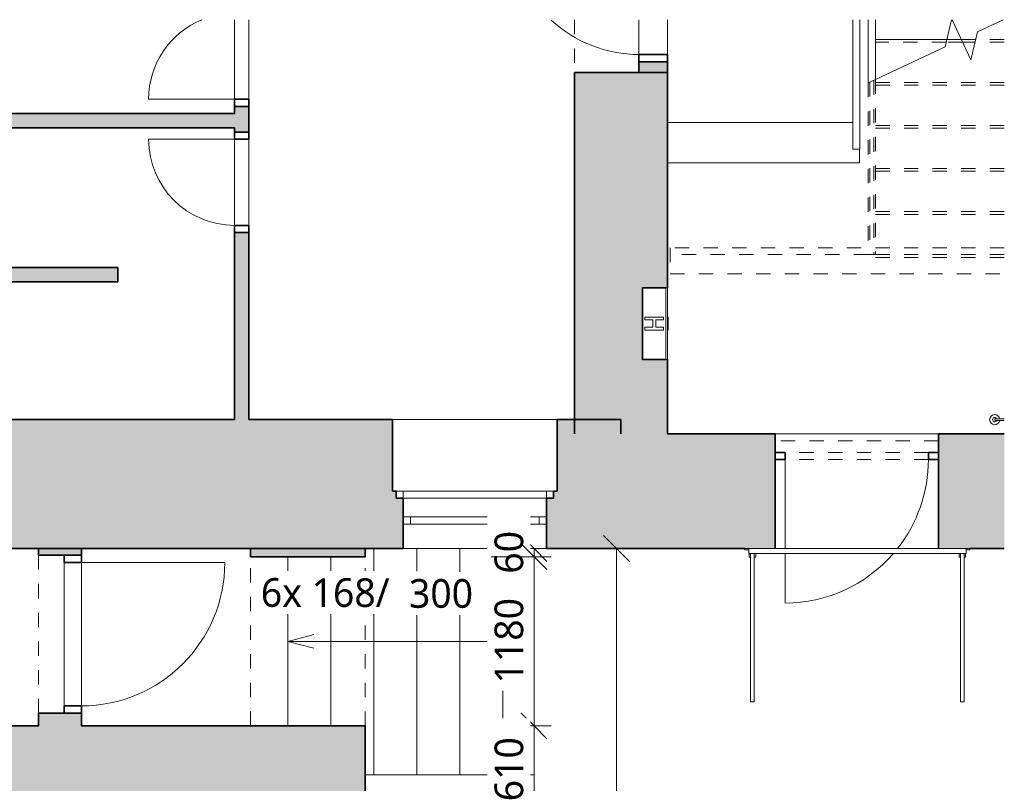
# Model space of a CAD drawing. Header units: metres. Extents: x -2.5 to 41.7, y -3 to 31.6.
# Tile 11 of 23: x 3.7 to 10.6, y 26.2 to 31.6. Entities that reach past the tile are written whole.
import ezdxf

# ---------------------------------------------------------------- set-up
doc = ezdxf.new("R2010")
doc.units = ezdxf.units.M
for name, pattern in [('AV - Cerch_ 1 tecka 2mm', [0.004, 0.002, -0.001, 0, -0.001]), ('AV - Cerch_ 2 tecky 2mm', [0.0038, 0.002, -0.0006, 0, -0.0006, 0, -0.0006]), ('AV - Cerch_ 2 tecky 4mm', [0.008, 0.004, -0.0015, 0, -0.001, 0, -0.0015]), ('Čerch_ 2 teč 2mm', [0.0038, 0.002, -0.0006, 0, -0.0006, 0, -0.0006])]:
    doc.linetypes.add(name, pattern=pattern)
doc.layers.add('AV-KOTY', color=5, linetype='Continuous', lineweight=13, true_color=0x0000ff)
for name, color, linetype, lineweight in [('AV-KOTY-100', 7, 'Continuous', 5), ('AV-SRAFY', 7, 'Continuous', 35), ('AV-STAVBA', 7, 'Continuous', 18), ('AV-TEXTY', 7, 'Continuous', 5), ('AV-VYBAVENI', 7, 'Continuous', 18)]:
    doc.layers.add(name, color=color, linetype=linetype, lineweight=lineweight)
doc.styles.add('Trebuchet MS', font='trebuc.ttf', dxfattribs={"height": 0.2})
doc.dimstyles.new('2_mm_-_O_-_Blue_-_mm_-_zaokrouhlena', dxfattribs={"dimscale": 0.3048, "dimtxt": 0.20619, "dimasz": 0.590551, "dimexe": 0.393701, "dimexo": 0.0625, "dimgap": 0.065617, "dimtad": 1, "dimdec": 0, "dimlfac": 1000, "dimrnd": 10, "dimzin": 0, "dimdsep": 46, "dimtxsty": 'Trebuchet MS', "dimblk1": 'OBLIQUE', "dimblk2": 'OBLIQUE', "dimsah": 1, "dimcen": 0.09, "dimazin": 0, "dimtfac": 1, "dimtdec": 4, "dimtix": 1, "dimtmove": 0, "dimatfit": 3, "dimfxl": 0.984252, "dimfxlon": 1, "dimtvp": 1, "dimtfill": 1, "dimtolj": 1, "dimtzin": 0, "dimarcsym": 2})

# ---------------------------------------------------------------- blocks, each defined once
blk = doc.blocks.new('GM_Otvor_obdélníkový - 1150x2400-1484416-1NP')
at = {"layer": 'AV-STAVBA', "color": 254, "linetype": 'AV - Cerch_ 1 tecka 2mm', "lineweight": 13, "true_color": 0xcccccc}
for p, q in [((0.2089, 0.325), (0.575, 0.325)), ((0.2089, -0.325), (0.575, -0.325)), ((0.2089, -0.325), (0.575, -0.325))]:
    blk.add_line(p, q, dxfattribs=at)
blk = doc.blocks.new('DO_1-L_Obl__členěné_111 - 900x2150-1690432-1NP')
at = {"layer": 'AV-STAVBA', "color": 254, "lineweight": 35, "true_color": 0xcccccc}
for p, q in [((-0.45, -0.03), (-0.5, -0.03)), ((-0.45, -0.23), (-0.45, -0.03)), ((-0.5, -0.23), (-0.45, -0.23))]:
    blk.add_line(p, q, dxfattribs=at)
at = {"layer": 'AV-STAVBA', "color": 254, "true_color": 0xcccccc}
for p, q in [((-0.45, -0.03), (-0.2089, -0.03)), ((-0.45, -0.23), (-0.45, -0.03)), ((-0.5, -0.23), (-0.45, -0.23)), ((-0.45, -0.23), (-0.2089, -0.23))]:
    blk.add_line(p, q, dxfattribs=at)
at = {"layer": 'AV-STAVBA', "color": 254, "linetype": 'AV - Cerch_ 1 tecka 2mm', "true_color": 0xcccccc}
for p, q in [((-0.45, -0.03), (-0.2089, -0.03)), ((-0.5, -0.23), (-0.2089, -0.23)), ((-0.45, -0.23), (-0.2089, -0.23))]:
    blk.add_line(p, q, dxfattribs=at)
at = {"layer": 'AV-STAVBA', "color": 254, "true_color": 0xcccccc}
blk.add_arc((0.45, -0.03), 0.9, 137.17346, 180, dxfattribs=at)
blk = doc.blocks.new('DO_1-L_Ocel_ - 600x1970_100-2232902-1NP')
at = {"layer": 'AV-STAVBA', "color": 254, "true_color": 0xcccccc}
for p, q in [((0.3, 0.65), (0.3, 0.05)), ((-0.3, 0.05), (0.3, 0.05)), ((-0.3, -0.05), (0.3, -0.05))]:
    blk.add_line(p, q, dxfattribs=at)
at = {"layer": 'AV-STAVBA', "color": 254, "lineweight": 35, "true_color": 0xcccccc}
for p, q in [((-0.3, 0.05), (-0.35, 0.05)), ((-0.3, -0.05), (-0.3, 0.05)), ((0.35, 0.05), (0.3, 0.05)), ((0.3, 0.05), (0.3, -0.05)), ((-0.35, -0.05), (-0.3, -0.05)), ((0.3, -0.05), (0.35, -0.05))]:
    blk.add_line(p, q, dxfattribs=at)
at = {"layer": 'AV-STAVBA', "color": 254, "linetype": 'AV - Cerch_ 1 tecka 2mm', "true_color": 0xcccccc}
for p, q in [((-0.35, 0.05), (0.35, 0.05)), ((-0.3, 0.05), (0.3, 0.05)), ((-0.35, -0.05), (0.35, -0.05)), ((-0.3, -0.05), (0.3, -0.05))]:
    blk.add_line(p, q, dxfattribs=at)
at = {"layer": 'AV-STAVBA', "color": 254, "true_color": 0xcccccc}
blk.add_arc((0.3, 0.05), 0.6, 90, 180, dxfattribs=at)
blk = doc.blocks.new('DO_1-P_Ocel_ - 600x1970_100-2051269-1NP')
at = {"layer": 'AV-STAVBA', "color": 254, "true_color": 0xcccccc}
for p, q in [((-0.3, 0.65), (-0.3, 0.05)), ((-0.3, 0.05), (0.2526, 0.05)), ((-0.3, -0.05), (0.2526, -0.05))]:
    blk.add_line(p, q, dxfattribs=at)
at = {"layer": 'AV-STAVBA', "color": 254, "lineweight": 35, "true_color": 0xcccccc}
for p, q in [((-0.3, 0.05), (-0.35, 0.05)), ((-0.3, -0.05), (-0.3, 0.05)), ((-0.35, -0.05), (-0.3, -0.05))]:
    blk.add_line(p, q, dxfattribs=at)
at = {"layer": 'AV-STAVBA', "color": 254, "linetype": 'AV - Cerch_ 1 tecka 2mm', "true_color": 0xcccccc}
for p, q in [((-0.35, 0.05), (0.2526, 0.05)), ((-0.3, 0.05), (0.2526, 0.05)), ((-0.35, -0.05), (0.2526, -0.05)), ((-0.3, -0.05), (0.2526, -0.05))]:
    blk.add_line(p, q, dxfattribs=at)
at = {"layer": 'AV-STAVBA', "color": 254, "true_color": 0xcccccc}
blk.add_arc((-0.3, 0.05), 0.6, 22.53245, 90, dxfattribs=at)
blk = doc.blocks.new('Railing - Railing-1810380-1NP')
at = {"layer": 'AV-STAVBA', "color": 254, "linetype": 'AV - Cerch_ 2 tecky 2mm', "true_color": 0xcccccc}
for p, q in [((26.9564, -12.285), (26.9564, -13.4868)), ((26.9564, -12.285), (26.9564, -13.4868)), ((26.9864, -12.271), (26.9864, -13.4868)), ((26.9864, -12.271), (26.9864, -13.4868)), ((26.9864, -13.4868), (26.9564, -13.4868)), ((26.9864, -13.4868), (26.9564, -13.4868))]:
    blk.add_line(p, q, dxfattribs=at)
blk = doc.blocks.new('Top Rail Type - Top Rail_Internal_-1810390-1NP')
at = {"layer": 'AV-STAVBA', "color": 254, "true_color": 0xcccccc}
for p, q in [((26.9464, -11.8511), (26.9464, -12.2897)), ((26.9964, -11.8511), (26.9964, -12.2664)), ((26.9464, -12.2897), (26.9964, -12.2664))]:
    blk.add_line(p, q, dxfattribs=at)
at = {"layer": 'AV-STAVBA', "color": 254, "linetype": 'AV - Cerch_ 2 tecky 2mm', "true_color": 0xcccccc}
for p, q in [((26.9464, -12.2897), (26.9464, -13.4868)), ((26.9964, -12.2664), (26.9964, -13.4868)), ((26.9964, -13.4868), (26.9464, -13.4868))]:
    blk.add_line(p, q, dxfattribs=at)
blk = doc.blocks.new('DO_1-L_Ocel__členěné 1111 - 1000x1970-1856207-1NP')
at = {"layer": 'AV-STAVBA', "color": 254, "true_color": 0xcccccc}
for p, q in [((0.5, 0.41), (0.5, 0.755)), ((0.5, -0.245), (0.5, 0.375)), ((-0.57, -0.245), (-0.57, -0.375)), ((0.57, -0.375), (0.57, -0.245))]:
    blk.add_line(p, q, dxfattribs=at)
at = {"layer": 'AV-STAVBA', "color": 254, "lineweight": 35, "true_color": 0xcccccc}
for p, q in [((-0.5, -0.245), (-0.57, -0.245)), ((-0.5, -0.295), (-0.5, -0.245)), ((0.57, -0.245), (0.5, -0.245)), ((0.5, -0.245), (0.5, -0.295)), ((-0.57, -0.295), (-0.5, -0.295)), ((0.5, -0.295), (0.57, -0.295))]:
    blk.add_line(p, q, dxfattribs=at)
at = {"layer": 'AV-STAVBA', "color": 254, "linetype": 'AV - Cerch_ 1 tecka 2mm', "true_color": 0xcccccc}
for p, q in [((-0.5, -0.245), (0.5, -0.245)), ((-0.5, -0.295), (0.5, -0.295)), ((-0.57, -0.375), (0.57, -0.375))]:
    blk.add_line(p, q, dxfattribs=at)
at = {"layer": 'AV-STAVBA', "color": 254, "true_color": 0xcccccc}
for start, end in [(90, 138.97376), (141.64293, 180)]:
    blk.add_arc((0.5, -0.245), 1, start, end, dxfattribs=at)
blk = doc.blocks.new('WI_2-2_dvojité s příčlí_bez středního sloupku - 1000x1750-1857231-1NP')
at = {"layer": 'AV-STAVBA', "color": 254, "linetype": 'AV - Cerch_ 1 tecka 2mm', "lineweight": 13, "true_color": 0xcccccc}
for p, q in [((-0.5, 0.45), (0.5, 0.45)), ((-0.55, -0.45), (0.55, -0.45))]:
    blk.add_line(p, q, dxfattribs=at)
at = {"layer": 'AV-STAVBA', "color": 254, "true_color": 0xcccccc}
for p, q in [((-0.5, 0.23), (-0.5, 0.28)), ((-0.5, 0.28), (0.5, 0.28)), ((-0.45, 0.23), (-0.45, 0.28)), ((0.45, 0.23), (0.45, 0.28)), ((0.5, 0.23), (0.5, 0.28)), ((-0.5, 0.23), (0.5, 0.23)), ((-0.55, 0.1), (-0.55, 0.05)), ((-0.55, 0.1), (0.55, 0.1)), ((-0.5, 0.1), (-0.5, 0.05)), ((0.5, 0.1), (0.5, 0.05)), ((0.55, 0.1), (0.55, 0.05)), ((-0.55, 0.05), (0.55, 0.05))]:
    blk.add_line(p, q, dxfattribs=at)
blk = doc.blocks.new('GM_Nika_obdélníková - 1150x1850-1857080-1NP')
at = {"layer": 'AV-STAVBA', "color": 254, "linetype": 'AV - Cerch_ 1 tecka 2mm', "true_color": 0xcccccc}
blk.add_line((-0.575, 0.45), (0.575, 0.45), dxfattribs=at)
blk = doc.blocks.new('SFR_Trám_beton - 180_220-1886059-1NP')
at = {"layer": 'AV-STAVBA', "color": 254, "linetype": 'AV - Cerch_ 1 tecka 2mm', "lineweight": 13, "true_color": 0xcccccc}
for p, q in [((-1.35, 0.09), (-1.35, -0.09)), ((0.9823, 0.09), (-1.35, 0.09)), ((-1.35, -0.09), (0.9823, -0.09))]:
    blk.add_line(p, q, dxfattribs=at)
blk = doc.blocks.new('GM_Hasicí přístroj - Hasici pristroj-1183613-1NP')
at = {"layer": 'AV-STAVBA', "color": 254, "lineweight": 13, "true_color": 0xcccccc, "flags": 128}
for points in [[(-0.11, 0.0036), (-0.112, 0.0036), (-0.1149, 0.0036), (-0.1177, 0.0036), (-0.1205, 0.0036), (-0.1233, 0.0036), (-0.126, 0.0036), (-0.1288, 0.0036), (-0.1315, 0.0036), (-0.1341, 0.0036), (-0.1367, 0.0036), (-0.1393, 0.0036), (-0.1418, 0.0036), (-0.1443, 0.0036), (-0.1467, 0.0036), (-0.149, 0.0036), (-0.1513, 0.0036), (-0.1535, 0.0036), (-0.1556, 0.0036), (-0.1577, 0.0036), (-0.1596, 0.0036), (-0.1615, 0.0036), (-0.1633, 0.0036), (-0.165, 0.0036), (-0.1667, 0.0036), (-0.1682, 0.0036), (-0.1696, 0.0036), (-0.1709, 0.0036), (-0.1714, 0.0036)], [(-0.1714, -0.0064), (-0.1701, -0.0064), (-0.1687, -0.0064), (-0.1673, -0.0064), (-0.1657, -0.0064), (-0.164, -0.0064), (-0.1622, -0.0064), (-0.1604, -0.0064), (-0.1584, -0.0064), (-0.1564, -0.0064), (-0.1543, -0.0064), (-0.1522, -0.0064), (-0.1499, -0.0064), (-0.1476, -0.0064), (-0.1452, -0.0064), (-0.1428, -0.0064), (-0.1403, -0.0064), (-0.1377, -0.0064), (-0.1351, -0.0064), (-0.1325, -0.0064), (-0.1298, -0.0064), (-0.1271, -0.0064), (-0.1244, -0.0064), (-0.1216, -0.0064), (-0.1188, -0.0064), (-0.116, -0.0064), (-0.1131, -0.0064), (-0.1103, -0.0064)]]:
    blk.add_lwpolyline(points, dxfattribs=at)
at = {"layer": 'AV-STAVBA', "color": 254, "lineweight": 13, "true_color": 0xcccccc}
for centre, radius, start, end in [((-0.1772, -0.0014), 0.035, 7.23753, 180), ((-0.1764, -0.0014), 0.015, 18.64917, 180), ((-0.1764, -0.0014), 0.015, 165, 180), ((-0.1764, -0.0014), 0.015, 105, 134.93615), ((-0.1714, -0.0014), 0.005, 150, 180), ((-0.1714, -0.0014), 0.005, 90, 120), ((-0.1764, -0.0014), 0.015, 45.06385, 75), ((-0.1764, -0.0014), 0.015, 18.64917, 44.93615), ((-0.1772, -0.0014), 0.035, 180, 351.96894), ((-0.1764, -0.0014), 0.015, 174.95011, 180), ((-0.1764, -0.0014), 0.015, 180, 185.04989), ((-0.1764, -0.0014), 0.015, 180, 224.93615), ((-0.1764, -0.0014), 0.015, 180, 341.97651), ((-0.1764, -0.0014), 0.015, 240, 270), ((-0.1714, -0.0014), 0.005, 180, 210), ((-0.1714, -0.0014), 0.005, 240, 285), ((-0.1764, -0.0014), 0.015, 330, 341.97651)]:
    blk.add_arc(centre, radius, start, end, dxfattribs=at)
for points, knots in [([(-0.1764, -0.0014), (-0.1764, -0.0009), (-0.1762, 0.0003), (-0.1753, 0.0019), (-0.1742, 0.0028), (-0.1731, 0.0033), (-0.1725, 0.0034), (-0.1723, 0.0035)], [0, 0, 0, 0, 0.1111111, 0.2222222, 0.3333333, 0.3888889, 0.4444444, 0.4444444, 0.4444444, 0.4444444]), ([(-0.1689, -0.0058), (-0.1692, -0.0059), (-0.1697, -0.0062), (-0.1705, -0.0064), (-0.1714, -0.0065), (-0.1723, -0.0064), (-0.1731, -0.0062), (-0.1742, -0.0057), (-0.1753, -0.0047), (-0.1762, -0.0032), (-0.1764, -0.002), (-0.1764, -0.0014)], [0.3333333, 0.3333333, 0.3333333, 0.3333333, 0.3888889, 0.4444444, 0.5, 0.5555556, 0.6111111, 0.6666667, 0.7777778, 0.8888889, 1, 1, 1, 1])]:
    blk.add_open_spline(points, degree=3, knots=knots, dxfattribs=at)
blk = doc.blocks.new('PF_Hydrant pod omítku - 500x550-1578940-1NP')
at = {"layer": 'AV-VYBAVENI', "color": 254, "true_color": 0xcccccc}
for p, q in [((-0.7027, 0.325), (-0.2027, 0.325)), ((-0.7027, 0.325), (-0.7027, 0.312)), ((-0.7027, 0.325), (-0.7027, 0.15)), ((-0.2027, 0.312), (-0.7027, 0.312)), ((-0.4977, 0.33), (-0.4777, 0.33)), ((-0.4977, 0.325), (-0.4977, 0.33)), ((-0.4977, 0.297), (-0.4977, 0.167)), ((-0.4777, 0.297), (-0.4977, 0.297)), ((-0.4777, 0.33), (-0.4277, 0.33)), ((-0.4777, 0.325), (-0.4777, 0.33)), ((-0.4777, 0.242), (-0.4777, 0.297)), ((-0.4277, 0.33), (-0.4077, 0.33)), ((-0.4277, 0.325), (-0.4277, 0.33)), ((-0.4277, 0.297), (-0.4277, 0.242)), ((-0.4077, 0.297), (-0.4277, 0.297)), ((-0.4077, 0.325), (-0.4077, 0.33)), ((-0.4077, 0.167), (-0.4077, 0.297)), ((-0.2027, 0.325), (-0.2027, 0.312)), ((-0.2027, 0.15), (-0.2027, 0.325)), ((-0.4277, 0.242), (-0.4777, 0.242)), ((-0.4277, 0.222), (-0.4777, 0.222)), ((-0.4777, 0.167), (-0.4777, 0.222)), ((-0.4277, 0.222), (-0.4277, 0.167)), ((-0.7027, 0.15), (-0.2027, 0.15)), ((-0.4977, 0.167), (-0.4777, 0.167)), ((-0.4277, 0.167), (-0.4077, 0.167))]:
    blk.add_line(p, q, dxfattribs=at)
blk = doc.blocks.new('Top Rail Type - Top Rail_Internal_-1906576-1NP')
at = {"layer": 'AV-STAVBA', "color": 254, "true_color": 0xcccccc}
for p, q in [((26.8385, -11.8511), (26.8385, -12.7513)), ((26.8885, -12.7513), (26.8885, -11.8511)), ((26.8385, -12.7513), (26.8885, -12.7513))]:
    blk.add_line(p, q, dxfattribs=at)
blk = doc.blocks.new('Top Rail Type - Top Rail_Internal_-V1-1NP')
at = {"layer": 'AV-STAVBA', "color": 254, "true_color": 0xcccccc}
for p, q in [((26.8385, -11.8511), (26.8385, -12.7513)), ((26.8885, -11.8511), (26.8885, -12.7513))]:
    blk.add_line(p, q, dxfattribs=at)
blk = doc.blocks.new('SFR_Jekl - 35_50-2277315-1NP')
at = {"layer": 'AV-STAVBA', "color": 254, "linetype": 'Čerch_ 2 teč 2mm', "lineweight": 13, "true_color": 0xcccccc}
for p, q in [((-0.7442, 0.0175), (-0.7575, 0.0175)), ((-0.7575, 0.0175), (-0.7575, -0.0175)), ((0.7208, 0.0175), (-0.7192, 0.0175)), ((0.7575, 0.0175), (0.7458, 0.0175)), ((0.7575, -0.0175), (0.7575, 0.0175)), ((-0.7575, -0.0175), (0.7575, -0.0175))]:
    blk.add_line(p, q, dxfattribs=at)
at = {"layer": 'AV-STAVBA', "color": 254, "true_color": 0xcccccc}
for p, q in [((-0.7575, -0.0175), (-0.7575, 0.0175)), ((-0.7442, 0.0175), (-0.7575, 0.0175)), ((0.7208, 0.0175), (-0.7192, 0.0175)), ((0.7575, 0.0175), (0.7458, 0.0175)), ((0.7575, 0.0175), (0.7575, -0.0175)), ((-0.7575, -0.0175), (0.7575, -0.0175))]:
    blk.add_line(p, q, dxfattribs=at)
blk = doc.blocks.new('GM_Konzole - B-2277714-1NP')
at = {"layer": 'AV-STAVBA', "color": 254, "true_color": 0xcccccc}
for p, q in [((8.8329, 27.8756), (8.8047, 27.8756)), ((8.8047, 27.8756), (8.8047, 27.8656)), ((8.8047, 27.8656), (8.8329, 27.8656)), ((8.8347, 27.8406), (8.8347, 27.8156)), ((8.8697, 27.8406), (8.8447, 27.8406)), ((8.8447, 27.8406), (8.8447, 26.8056)), ((8.8697, 27.8406), (8.8697, 26.8056)), ((8.8797, 27.8156), (8.8797, 27.8406)), ((8.8347, 27.8156), (8.8447, 27.8156)), ((8.8697, 27.8156), (8.8797, 27.8156)), ((8.8447, 26.8056), (8.8697, 26.8056))]:
    blk.add_line(p, q, dxfattribs=at)
blk = doc.blocks.new('GM_Konzole - B-V2-1NP')
at = {"layer": 'AV-STAVBA', "color": 254, "true_color": 0xcccccc}
for p, q in [((10.2997, 27.8406), (10.2997, 27.8156)), ((10.3347, 27.8406), (10.3097, 27.8406)), ((10.3097, 27.8406), (10.3097, 26.8056)), ((10.3347, 27.8406), (10.3347, 26.8056)), ((10.3447, 27.8156), (10.3447, 27.8406)), ((10.3747, 27.8756), (10.3479, 27.8756)), ((10.3479, 27.8656), (10.3747, 27.8656)), ((10.3747, 27.8656), (10.3747, 27.8756)), ((10.2997, 27.8156), (10.3097, 27.8156)), ((10.3347, 27.8156), (10.3447, 27.8156)), ((10.3097, 26.8056), (10.3347, 26.8056))]:
    blk.add_line(p, q, dxfattribs=at)
blk = doc.blocks.new('D0089 - 1514 - OÚPSŘ_rvt-1-1NP')
at = {"layer": 'AV-SRAFY', "lineweight": 18, "true_color": 0xcccccc}
for points in [[(8.2648, 31.1956), (8.2648, 31.2706), (8.0648, 31.2706), (8.0648, 31.1956)], [(7.9398, 28.6756), (8.2648, 28.6756), (8.2648, 29.1944), (8.0898, 29.1944), (8.0898, 29.6944), (8.2648, 29.6944), (8.2648, 31.1956), (7.6148, 31.1956), (7.6148, 28.6756)], [(3.579, 30.8091), (5.2434, 30.8091), (5.2434, 30.9091), (3.579, 30.9091)], [(4.429, 29.7356), (4.429, 29.8356), (3.579, 29.8356), (3.579, 29.7356)], [(3.2067, 27.8756), (6.1598, 27.8756), (6.1598, 28.7756), (2.8498, 28.7756), (2.8498, 27.8756)]]:
    blk.add_hatch(color=254, dxfattribs=at).paths.add_polyline_path(points)
h = blk.add_hatch(color=254, dxfattribs=at)
h.paths.add_polyline_path([(5.3434, 28.7756), (5.3434, 30.0791), (5.2434, 30.0791), (5.2434, 28.7756)])
h.paths.add_polyline_path([(5.3434, 30.7791), (5.3434, 30.9591), (5.2434, 30.9591), (5.2434, 30.7791)])
h = blk.add_hatch(color=254, dxfattribs=at)
h.paths.add_polyline_path([(6.4198, 27.8756), (6.4198, 28.2256), (6.3698, 28.2256), (6.3698, 28.2756), (6.3448, 28.2756), (6.3448, 28.7756), (6.1598, 28.7756), (6.1598, 27.8756)])
h.paths.add_polyline_path([(7.4948, 28.6756), (7.9398, 28.6756), (7.9398, 28.7756), (7.4948, 28.7756)])
h = blk.add_hatch(color=254, dxfattribs=at)
h.paths.add_polyline_path([(7.4198, 27.8756), (9.0148, 27.8756), (9.0148, 28.6756), (7.4948, 28.6756), (7.4948, 28.2756), (7.4698, 28.2756), (7.4698, 28.2256), (7.4198, 28.2256)])
h.paths.add_polyline_path([(10.3747, 27.8756), (10.6148, 27.8756), (10.6148, 28.6756), (10.1548, 28.6756), (10.1548, 27.8756), (10.3716, 27.8756)])
at = {"layer": 'AV-STAVBA', "color": 254, "true_color": 0xcccccc}
for p, q in [((5.2434, 31.0091), (5.2434, 31.5617)), ((5.2434, 31.0091), (5.2434, 31.5617)), ((5.3434, 31.5617), (5.3434, 31.0091)), ((5.3434, 31.5617), (5.3434, 31.0091)), ((8.0648, 31.3206), (8.0648, 31.5617)), ((8.0648, 31.3206), (8.0648, 31.5617)), ((8.2648, 31.5617), (8.2648, 31.3206)), ((9.6648, 31.5617), (9.6648, 31.426)), ((9.6648, 31.426), (9.6648, 31.126)), ((10.2144, 31.426), (9.7152, 31.426)), ((10.4153, 31.426), (10.3148, 31.426)), ((9.6648, 31.126), (9.6648, 31.1229)), ((8.2648, 30.8462), (9.5572, 30.8462)), ((8.2648, 30.8456), (8.5148, 30.8456)), ((5.2434, 30.1291), (5.2434, 30.7291)), ((5.2434, 30.1291), (5.2434, 30.7291)), ((5.3434, 30.7291), (5.3434, 30.1291)), ((5.3434, 30.7291), (5.3434, 30.1291)), ((9.6048, 30.5662), (9.6048, 30.6615)), ((8.2648, 30.5662), (9.6048, 30.5662)), ((6.3448, 28.7756), (7.4948, 28.7756)), ((9.0148, 28.6756), (10.1548, 28.6756)), ((9.0148, 28.6756), (10.1548, 28.6756)), ((7.2148, 28.2256), (6.4198, 28.2256)), ((7.4198, 28.2256), (7.2148, 28.2256)), ((7.2148, 27.8756), (6.4198, 27.8756)), ((7.4198, 27.8756), (7.2148, 27.8756))]:
    blk.add_line(p, q, dxfattribs=at)
at = {"layer": 'AV-STAVBA', "color": 254, "lineweight": 13, "true_color": 0xcccccc}
for p, q in [((10.2015, 31.3732), (10.2473, 31.5617)), ((10.2515, 31.5617), (10.3808, 31.2844)), ((10.4281, 31.4788), (10.6059, 31.5617)), ((10.3808, 31.2844), (10.4281, 31.4788)), ((9.7152, 31.1464), (10.2015, 31.3732))]:
    blk.add_line(p, q, dxfattribs=at)
at = {"layer": 'AV-STAVBA', "color": 254, "linetype": 'AV - Cerch_ 2 tecky 4mm', "true_color": 0xcccccc}
for p, q in [((10.2095, 31.406), (9.7152, 31.406)), ((10.3241, 31.406), (10.2095, 31.406)), ((10.3148, 31.426), (10.2144, 31.426)), ((10.4104, 31.406), (10.3241, 31.406)), ((10.6148, 31.406), (10.4104, 31.406)), ((10.6148, 31.426), (10.4153, 31.426)), ((9.6648, 31.1229), (9.6648, 29.926)), ((10.6148, 31.106), (9.6648, 31.106)), ((10.6148, 31.126), (9.6715, 31.126)), ((10.6148, 30.826), (9.6648, 30.826)), ((10.6148, 30.806), (9.6648, 30.806)), ((8.2648, 30.5662), (9.6048, 30.5662)), ((10.6148, 30.526), (9.6648, 30.526)), ((10.6148, 30.506), (9.6648, 30.506)), ((10.6148, 30.226), (9.6648, 30.226)), ((10.6148, 30.206), (9.6648, 30.206)), ((8.2648, 29.926), (8.2648, 28.6756)), ((9.6648, 29.926), (8.2648, 29.926)), ((10.6148, 29.926), (9.6648, 29.926)), ((10.6148, 29.906), (9.6648, 29.906)), ((8.2648, 28.6756), (10.6148, 28.6756))]:
    blk.add_line(p, q, dxfattribs=at)
at = {"layer": 'AV-STAVBA', "color": 254, "lineweight": 35, "true_color": 0xcccccc}
for p, q in [((8.2648, 31.2706), (8.0648, 31.2706)), ((8.0648, 31.2706), (8.0648, 31.1956)), ((8.2648, 31.1956), (8.2648, 31.2706)), ((8.2648, 31.1956), (7.6148, 31.1956)), ((7.6148, 31.1956), (7.6148, 28.6756)), ((8.0648, 31.1956), (8.2648, 31.1956)), ((8.2648, 29.6944), (8.2648, 31.1956)), ((5.2434, 30.9591), (5.2434, 30.9091)), ((5.3434, 30.9591), (5.2434, 30.9591)), ((5.3434, 30.7791), (5.3434, 30.9591)), ((5.2434, 30.9091), (3.579, 30.9091)), ((3.579, 30.8091), (5.2434, 30.8091)), ((5.2434, 30.8091), (5.2434, 30.7791)), ((5.2434, 30.7791), (5.3434, 30.7791)), ((5.2434, 30.0791), (5.2434, 28.7756)), ((5.3434, 30.0791), (5.2434, 30.0791)), ((5.3434, 28.7756), (5.3434, 30.0791)), ((4.429, 29.8356), (3.579, 29.8356)), ((4.429, 29.7356), (4.429, 29.8356)), ((3.579, 29.7356), (4.429, 29.7356)), ((8.0898, 29.1944), (8.0898, 29.6944)), ((8.0898, 29.6944), (8.2518, 29.6944)), ((8.2518, 29.1944), (8.0898, 29.1944)), ((8.2648, 28.6756), (8.2648, 29.1944)), ((5.2434, 28.7756), (3.579, 28.7756)), ((6.1598, 28.7756), (5.3434, 28.7756)), ((6.3448, 28.7756), (6.1598, 28.7756)), ((6.3448, 28.2756), (6.3448, 28.7756)), ((7.9398, 28.7756), (7.4948, 28.7756)), ((7.4948, 28.7756), (7.4948, 28.6756)), ((7.9398, 28.6756), (7.9398, 28.7756)), ((7.4948, 28.6756), (7.4948, 28.2756)), ((9.0148, 28.6756), (8.2648, 28.6756)), ((9.0148, 27.8756), (9.0148, 28.6756)), ((10.6148, 28.6756), (10.1548, 28.6756)), ((10.1548, 28.6756), (10.1548, 27.8756)), ((6.3698, 28.2756), (6.3448, 28.2756)), ((6.3698, 28.2256), (6.3698, 28.2756)), ((7.4948, 28.2756), (7.4698, 28.2756)), ((7.4698, 28.2756), (7.4698, 28.2256)), ((6.4198, 28.2256), (6.3698, 28.2256)), ((6.4198, 27.8756), (6.4198, 28.2256)), ((7.4698, 28.2256), (7.4198, 28.2256)), ((7.4198, 28.2256), (7.4198, 27.8756)), ((2.8498, 27.8756), (6.1598, 27.8756)), ((6.1598, 27.8756), (6.4198, 27.8756)), ((7.4198, 27.8756), (8.8047, 27.8756)), ((10.3747, 27.8756), (10.6148, 27.8756))]:
    blk.add_line(p, q, dxfattribs=at)
at = {"layer": 'AV-STAVBA', "color": 254, "lineweight": 18, "true_color": 0xcccccc}
for name, p, rotation in [('DO_1-P_Ocel_ - 600x1970_100-2051269-1NP', (5.2934, 31.3091), 90), ('DO_1-L_Obl__členěné_111 - 900x2150-1690432-1NP', (8.0348, 31.7706), 90), ('GM_Otvor_obdélníkový - 1150x2400-1484416-1NP', (7.9398, 31.7706), 269.9999999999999), ('DO_1-L_Ocel_ - 600x1970_100-2232902-1NP', (5.2934, 30.4291), 90), ('WI_2-2_dvojité s příčlí_bez středního sloupku - 1000x1750-1857231-1NP', (6.9198, 28.3256), 180), ('DO_1-L_Ocel__členěné 1111 - 1000x1970-1856207-1NP', (9.5848, 28.2506), 180), ('SFR_Jekl - 35_50-2277315-1NP', (9.5904, 27.8581), 180)]:
    blk.add_blockref(name, p, dxfattribs=dict(at, rotation=rotation))
for name, p in [('Top Rail Type - Top Rail_Internal_-1906576-1NP', (-17.2812, 43.4128)), ('Top Rail Type - Top Rail_Internal_-V1-1NP', (-17.2812, 43.4128)), ('Top Rail Type - Top Rail_Internal_-1810390-1NP', (-17.2812, 43.4128)), ('Railing - Railing-1810380-1NP', (-17.2812, 43.4128)), ('SFR_Trám_beton - 180_220-1886059-1NP', (9.6325, 29.8819)), ('GM_Hasicí přístroj - Hasici pristroj-1183613-1NP', (10.7248, 28.7756)), ('GM_Nika_obdélníková - 1150x1850-1857080-1NP', (6.9198, 28.3256)), ('GM_Konzole - B-2277714-1NP', (0, 0)), ('GM_Konzole - B-V2-1NP', (0, 0))]:
    blk.add_blockref(name, p, dxfattribs=at)
at = {"layer": 'AV-VYBAVENI', "color": 254, "lineweight": 18, "true_color": 0xcccccc, "rotation": 269.9999999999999}
blk.add_blockref('PF_Hydrant pod omítku - 500x550-1578940-1NP', (7.9398, 28.9916), dxfattribs=at)
blk = doc.blocks.new('GM_Otvor_obdélníkový - 1180x2520-928948-1NP')
at = {"layer": 'AV-STAVBA', "linetype": 'AV - Cerch_ 1 tecka 2mm', "lineweight": 13}
for p, q in [((-0.59, 0.4), (0.59, 0.4)), ((-0.59, -0.4), (0.59, -0.4)), ((-0.59, -0.4), (0.59, -0.4))]:
    blk.add_line(p, q, dxfattribs=at)
blk = doc.blocks.new('GM_Otvor_obdélníkový - 1100x2380-1127406-1NP')
at = {"layer": 'AV-STAVBA', "linetype": 'AV - Cerch_ 1 tecka 2mm', "lineweight": 13}
for p, q in [((-0.55, 0.15), (0.55, 0.15)), ((-0.55, -0.15), (0.55, -0.15)), ((-0.55, -0.15), (0.55, -0.15))]:
    blk.add_line(p, q, dxfattribs=at)
blk = doc.blocks.new('DO_1-P_Obl__členěné_1111 - 1000x2150_půlobložkové-1129860-1NP')
at = {"layer": 'AV-STAVBA'}
for p, q in [((-0.5, 0.93), (-0.5, -0.07)), ((-0.5, -0.07), (0.5, -0.07)), ((-0.5, -0.19), (-0.5, -0.07)), ((0.5, -0.19), (0.5, -0.07)), ((0.5, -0.07), (0.5, -0.19)), ((-0.55, -0.19), (-0.5, -0.19)), ((-0.5, -0.19), (0.5, -0.19)), ((0.5, -0.19), (0.55, -0.19))]:
    blk.add_line(p, q, dxfattribs=at)
at = {"layer": 'AV-STAVBA', "lineweight": 35}
for p, q in [((-0.5, -0.07), (-0.55, -0.07)), ((-0.55, -0.07), (-0.55, -0.19)), ((-0.5, -0.19), (-0.5, -0.07)), ((0.55, -0.07), (0.5, -0.07)), ((0.5, -0.07), (0.5, -0.19)), ((0.55, -0.19), (0.55, -0.07)), ((-0.55, -0.19), (-0.5, -0.19)), ((0.5, -0.19), (0.55, -0.19))]:
    blk.add_line(p, q, dxfattribs=at)
at = {"layer": 'AV-STAVBA', "linetype": 'AV - Cerch_ 1 tecka 2mm'}
for p, q in [((-0.5, -0.07), (0.5, -0.07)), ((-0.55, -0.19), (0.55, -0.19)), ((-0.5, -0.19), (0.5, -0.19))]:
    blk.add_line(p, q, dxfattribs=at)
at = {"layer": 'AV-STAVBA'}
blk.add_arc((-0.5, -0.07), 1, 360, 90, dxfattribs=at)
blk = doc.blocks.new('DIMBLOCK110-1NP')
at = {"layer": 'AV-KOTY-100', "color": 5, "true_color": 0x0000ff}
for p, q in [((7.3331, 27.8756), (7.2431, 27.9656)), ((7.3331, 27.8182), (7.2431, 27.9082)), ((7.3331, 27.8756), (7.0331, 27.8756)), ((7.3331, 27.8756), (7.3331, 27.8182)), ((7.3331, 27.8756), (7.4231, 27.7856)), ((7.3331, 27.8756), (7.4531, 27.8756)), ((7.3331, 27.8182), (7.0331, 27.8182)), ((7.3331, 27.8182), (7.4231, 27.7282)), ((7.3331, 27.8182), (7.4531, 27.8182))]:
    blk.add_line(p, q, dxfattribs=at)
at = {"layer": 'AV-KOTY-100', "color": 0, "insert": (7.0572, 27.7001), "char_height": 0.2, "width": 0.352271, "attachment_point": 1, "rotation": 90, "line_spacing_factor": 1.048425, "style": 'Trebuchet MS', "bg_fill": 3, "box_fill_scale": 1.25, "bg_fill_color": 256, "bg_fill_true_color": 13158600, "bg_fill_transparency": 0}
blk.add_mtext('60', dxfattribs=at)
blk = doc.blocks.new('_Oblique')
at = {"color": 0, "linetype": 'ByBlock', "lineweight": -2}
blk.add_line((-0.5, -0.5), (0.5, 0.5), dxfattribs=at)
blk = doc.blocks.new('DIMBLOCK111-1NP')
at = {"layer": 'AV-KOTY-100', "color": 5, "true_color": 0x0000ff}
for p, q in [((7.3331, 27.8182), (7.2431, 27.9082)), ((7.3331, 27.8182), (7.0331, 27.8182)), ((7.3331, 27.8182), (7.3331, 26.6382)), ((7.3331, 27.8182), (7.4231, 27.7282)), ((7.3331, 27.8182), (7.4531, 27.8182)), ((7.3331, 26.6382), (7.2431, 26.7282)), ((7.3331, 26.6382), (7.0331, 26.6382)), ((7.3331, 26.6382), (7.4231, 26.5482)), ((7.3331, 26.6382), (7.4531, 26.6382))]:
    blk.add_line(p, q, dxfattribs=at)
at = {"layer": 'AV-KOTY-100', "color": 0, "insert": (7.0572, 26.9346), "char_height": 0.2, "width": 0.704541, "attachment_point": 1, "rotation": 90, "line_spacing_factor": 1.048425, "style": 'Trebuchet MS', "bg_fill": 3, "box_fill_scale": 1.25, "bg_fill_color": 256, "bg_fill_true_color": 13158600, "bg_fill_transparency": 0}
blk.add_mtext('1180', dxfattribs=at)
blk = doc.blocks.new('DIMBLOCK112-1NP')
at = {"layer": 'AV-KOTY-100', "color": 5, "true_color": 0x0000ff}
for p, q in [((7.3331, 26.6382), (7.2431, 26.7282)), ((7.3331, 26.6382), (7.0331, 26.6382)), ((7.3331, 26.6382), (7.3331, 26.0282)), ((7.3331, 26.6382), (7.4231, 26.5482)), ((7.3331, 26.6382), (7.4531, 26.6382)), ((7.3331, 26.0282), (7.2431, 26.1182)), ((7.3331, 26.0282), (7.0331, 26.0282)), ((7.3331, 26.0282), (7.4231, 25.9382)), ((7.3331, 26.0282), (7.4531, 26.0282))]:
    blk.add_line(p, q, dxfattribs=at)
at = {"layer": 'AV-KOTY-100', "color": 0, "insert": (7.0572, 26.113), "char_height": 0.2, "width": 0.528406, "attachment_point": 1, "rotation": 90, "line_spacing_factor": 1.048425, "style": 'Trebuchet MS', "bg_fill": 3, "box_fill_scale": 1.25, "bg_fill_color": 256, "bg_fill_true_color": 13158600, "bg_fill_transparency": 0}
blk.add_mtext('610', dxfattribs=at)
blk = doc.blocks.new('DIMBLOCK119-1NP')
at = {"layer": 'AV-KOTY-100', "color": 5, "true_color": 0x0000ff}
for p, q in [((7.9088, 27.8756), (7.8188, 27.9656)), ((7.9088, 27.8756), (7.6088, 27.8756)), ((7.9088, 27.8756), (7.9088, 14.7482)), ((7.9088, 27.8756), (7.9988, 27.7856)), ((7.9088, 27.8756), (8.0288, 27.8756)), ((7.9088, 14.7482), (7.8188, 14.8382)), ((7.9088, 14.7482), (7.7888, 14.7482)), ((7.9088, 14.7482), (7.9988, 14.6582)), ((7.9088, 14.7482), (8.2088, 14.7482))]:
    blk.add_line(p, q, dxfattribs=at)
at = {"layer": 'AV-KOTY-100', "color": 0, "insert": (7.6329, 20.945), "char_height": 0.2, "width": 0.880677, "attachment_point": 1, "rotation": 90, "line_spacing_factor": 1.048425, "style": 'Trebuchet MS', "bg_fill": 3, "box_fill_scale": 1.25, "bg_fill_color": 256, "bg_fill_true_color": 13158600, "bg_fill_transparency": 0}
blk.add_mtext('13130', dxfattribs=at)

msp = doc.modelspace()

# ---------------------------------------------------------------- hatches: boundary and pattern name
at = {"layer": 'AV-SRAFY', "lineweight": 18}
h = msp.add_hatch(color=256, dxfattribs=at)
h.paths.add_polyline_path([(4.0548, 26.6382), (4.1748, 26.6382), (4.1748, 26.7282), (3.8748, 26.7282), (3.8748, 26.6382)])
h.paths.add_polyline_path([(4.0548, 27.8282), (4.1748, 27.8282), (4.1748, 27.8756), (3.8748, 27.8756), (3.8748, 27.8282)])
h = msp.add_hatch(color=256, dxfattribs=at)
h.paths.add_polyline_path([(5.3561, 13.6982), (6.1548, 13.6982), (6.1548, 15.5882), (5.3548, 15.5882), (5.3548, 13.6982)])
h.paths.add_polyline_path([(6.1548, 18.6682), (6.1548, 19.3282), (5.3548, 19.3282), (5.3548, 18.6682)])
h.paths.add_polyline_path([(6.1548, 22.2282), (6.1548, 23.0282), (5.3548, 23.0282), (5.3548, 22.2282)])
h.paths.add_polyline_path([(6.1548, 26.0282), (6.1548, 26.6382), (5.3548, 26.6382), (5.3548, 26.0282), (6.0726, 26.0282)])
h.paths.add_polyline_path([(6.1548, 27.8182), (6.1548, 27.8756), (5.3548, 27.8756), (5.3548, 27.8182), (6.0726, 27.8182)])
msp.add_hatch(color=256, dxfattribs=at).paths.add_polyline_path([(5.3548, 26.0882), (5.3548, 26.6382), (0.4148, 26.6382), (0.4148, 26.0882), (3.2067, 26.0882)])

# ---------------------------------------------------------------- linework, layer by layer
at = {"layer": 'AV-KOTY'}
for p, q in [((5.6153, 27.2282), (5.7953, 27.2764)), ((5.9153, 27.2282), (5.6153, 27.2282)), ((5.6153, 27.2282), (5.7953, 27.18)), ((6.2153, 27.2282), (5.9153, 27.2282)), ((6.5153, 27.2282), (6.2153, 27.2282)), ((6.8153, 27.2282), (6.5153, 27.2282)), ((7.1153, 27.2282), (6.8153, 27.2282))]:
    msp.add_line(p, q, dxfattribs=at)
msp.add_circle((7.1153, 27.2282), 0.075, dxfattribs=at)
at = {"layer": 'AV-STAVBA', "lineweight": 35}
for p, q in [((3.8748, 27.8756), (3.8748, 27.8282)), ((4.1748, 27.8756), (3.8748, 27.8756)), ((4.1748, 27.8282), (4.1748, 27.8756)), ((6.1548, 27.8756), (5.3548, 27.8756)), ((5.3548, 27.8756), (5.3548, 27.8182)), ((6.1548, 27.8182), (6.1548, 27.8756)), ((3.8748, 27.8282), (4.0548, 27.8282)), ((5.3548, 27.8182), (6.1548, 27.8182)), ((3.8748, 26.7282), (3.8748, 26.6382)), ((4.0548, 26.7282), (3.8748, 26.7282)), ((4.1748, 26.6382), (4.1748, 26.7282)), ((3.8748, 26.6382), (0.6148, 26.6382)), ((6.1548, 26.6382), (4.1748, 26.6382)), ((6.1548, 26.0282), (6.1548, 26.6382))]:
    msp.add_line(p, q, dxfattribs=at)
at = {"layer": 'AV-STAVBA', "linetype": 'AV - Cerch_ 2 tecky 4mm'}
for p, q in [((6.2153, 26.2982), (6.2153, 27.8756)), ((6.5153, 26.2982), (6.5153, 27.8756)), ((6.8153, 26.2982), (6.8153, 27.8756)), ((7.1153, 26.2982), (7.1153, 27.8756)), ((5.9153, 26.6382), (5.9153, 27.8182))]:
    msp.add_line(p, q, dxfattribs=at)
at = {"layer": 'AV-STAVBA'}
for p, q in [((6.2153, 26.2982), (6.2153, 27.8756)), ((6.5153, 26.2982), (6.5153, 27.8756)), ((6.8153, 26.2982), (6.8153, 27.8756)), ((7.1153, 26.2982), (7.1153, 27.8756)), ((4.0548, 26.7782), (4.0548, 27.7782)), ((4.1748, 27.7782), (4.1748, 26.7782)), ((5.6153, 26.6382), (5.6153, 27.8182)), ((5.6153, 26.6382), (5.6153, 27.8182)), ((5.9153, 26.6382), (5.9153, 27.8182)), ((6.1548, 26.2982), (7.3348, 26.2982)), ((7.3348, 26.2982), (7.3348, 25.9482))]:
    msp.add_line(p, q, dxfattribs=at)

# ---------------------------------------------------------------- block references
at = {"lineweight": 5}
msp.add_blockref('D0089 - 1514 - OÚPSŘ_rvt-1-1NP', (0, 0), dxfattribs=at)
at = {"layer": 'AV-STAVBA'}
for name, p, rotation in [('GM_Otvor_obdélníkový - 1100x2380-1127406-1NP', (4.0248, 27.2782), 269.9999999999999), ('DO_1-P_Obl__členěné_1111 - 1000x2150_půlobložkové-1129860-1NP', (4.2448, 27.2782), 269.9999999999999), ('GM_Otvor_obdélníkový - 1180x2520-928948-1NP', (5.7548, 27.2282), 89.99999999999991)]:
    msp.add_blockref(name, p, dxfattribs=dict(at, rotation=rotation))

# ---------------------------------------------------------------- next in the draw order: texts
at = {"layer": 'AV-KOTY', "lineweight": 5, "insert": (5.4265, 27.669), "char_height": 0.2, "width": 1.202531, "attachment_point": 1, "rotation": 359.9257, "style": 'Trebuchet MS', "bg_fill": 3, "box_fill_scale": 1.25, "bg_fill_color": 256, "bg_fill_true_color": 13158600, "bg_fill_transparency": 0}
msp.add_mtext('6x 168/', dxfattribs=at)
at = {"layer": 'AV-TEXTY', "color": 5, "true_color": 0x0000ff, "insert": (6.4603, 27.6622), "char_height": 0.2, "width": 0.553164, "attachment_point": 1, "style": 'Trebuchet MS', "bg_fill": 3, "box_fill_scale": 1.25, "bg_fill_color": 256, "bg_fill_true_color": 13158600, "bg_fill_transparency": 0}
msp.add_mtext('300', dxfattribs=at)

# ---------------------------------------------------------------- next in the draw order: dimensions: what is measured, and where the dimension line sits
at = {"layer": 'AV-KOTY', "lineweight": 5}
for base, p1, p2, override, picture, middle in [((7.3331, 27.8182), (7.0331, 27.8756), (7.0331, 27.8182), {"dimpost": '<>', "dimfxl": 0.057414}, 'DIMBLOCK110-1NP', (7.211, 27.8469)), ((7.9088, 14.7482), (7.6088, 27.8756), (8.2088, 14.7482), {"dimpost": '<>', "dimfxl": 13.141118}, 'DIMBLOCK119-1NP', (7.787, 21.3119))]:
    dim = msp.add_linear_dim(base=base, p1=p1, p2=p2, angle=90, dimstyle='2_mm_-_O_-_Blue_-_mm_-_zaokrouhlena', override=override, dxfattribs=at)
    dim.commit()
    dim.dimension.update_dxf_attribs({"geometry": picture, "text_midpoint": middle})

# ---------------------------------------------------------------- next in the draw order: dimensions: what is measured, and where the dimension line sits
dim = msp.add_linear_dim(base=(7.3331, 26.6382), p1=(7.0331, 27.8182), p2=(7.0331, 26.6382), angle=90, dimstyle='2_mm_-_O_-_Blue_-_mm_-_zaokrouhlena', override={"dimpost": '<>', "dimfxl": 1.18}, dxfattribs=at)
dim.commit()
dim.dimension.update_dxf_attribs({"geometry": 'DIMBLOCK111-1NP', "text_midpoint": (7.2113, 27.2282)})

# ---------------------------------------------------------------- next in the draw order: dimensions: what is measured, and where the dimension line sits
dim = msp.add_linear_dim(base=(7.3331, 26.0282), p1=(7.0331, 26.6382), p2=(7.0331, 26.0282), angle=90, dimstyle='2_mm_-_O_-_Blue_-_mm_-_zaokrouhlena', override={"dimpost": '<>', "dimfxl": 0.61}, dxfattribs=at)
dim.commit()
dim.dimension.update_dxf_attribs({"geometry": 'DIMBLOCK112-1NP', "text_midpoint": (7.211, 26.3332)})

doc.saveas('drawing.dxf')
